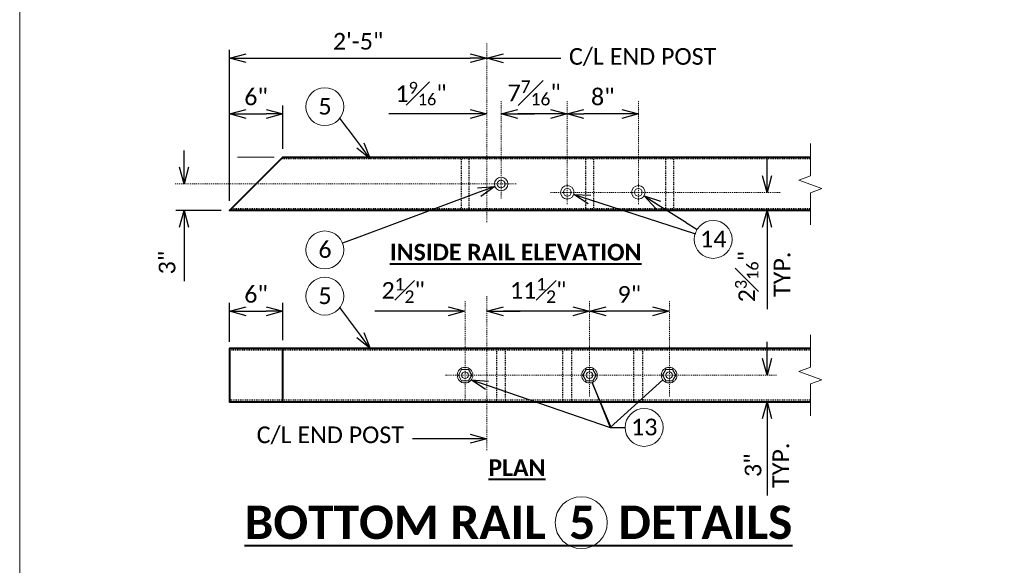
# Model space of a CAD drawing. Extents: x -1150 to 724, y -518 to -203.
# Tile 4 of 15: x -63 to 48, y -387 to -326. Entities that reach past the tile are written whole.
import ezdxf
from ezdxf import colors
from ezdxf.entities.mleader import LeaderData, LeaderLine
from ezdxf.enums import TextEntityAlignment as Align
from ezdxf.math import Vec2, Vec3

# ---------------------------------------------------------------- set-up
doc = ezdxf.new("R2010")
doc.units = 0
doc.header["$MEASUREMENT"] = 0
doc.linetypes.add('Wisdot2', pattern=[0.125, 0.0625, -0.0625])
doc.linetypes.add('Wisdot4', pattern=[0.28125, 0.125, -0.0625, 0.03125, -0.0625])
for name, color, linetype, lineweight in [('B_ANNO_BREAK', 7, 'Continuous', 18), ('B_ANNO_DIM', 7, 'Continuous', 18), ('B_ANNO_SYMB', 7, 'Continuous', 18), ('B_ANNO_TEXT', 7, 'Continuous', 18), ('B_ANNO_TEXT_TITLE', 7, 'Continuous', 40), ('B_CNTR', 1, 'Wisdot4', 18), ('B_DETAIL_HIDDEN', 7, 'Wisdot2', 25), ('B_DETAIL_OBJ', 7, 'Continuous', 40), ('B_STEEL', 92, 'Continuous', 18), ('B_STEEL_BOLT', 3, 'Continuous', 18)]:
    doc.layers.add(name, color=color, linetype=linetype, lineweight=lineweight)
doc.layers.add('B_ANNO_NOPLOT', color=47, linetype='Continuous', lineweight=18, plot=False)
doc.styles.add('Annotative', font='calibri.ttf', dxfattribs={"height": 0.0625})
doc.styles.get("Standard").update_dxf_attribs({"font": 'calibri.ttf'})
doc.styles.add('Subtitle', font='calibrib.ttf', dxfattribs={"height": 0.0625})
doc.styles.add('Title', font='calibrib.ttf', dxfattribs={"height": 0.125})
doc.dimstyles.new('Annotative', dxfattribs={"dimscale": 0, "dimtxt": 0.0625, "dimasz": 0.0625, "dimexe": 0.03125, "dimexo": 0.03125, "dimgap": 0.03125, "dimtad": 1, "dimdec": 3, "dimzin": 3, "dimdsep": 46, "dimlunit": 4, "dimtxsty": 'Standard', "dimblk": 'OPEN30', "dimcen": 0.03125, "dimaunit": 1, "dimadec": 0, "dimazin": 3, "dimtfac": 0.75, "dimtdec": 3, "dimtofl": 0, "dimtmove": 0, "dimatfit": 3, "dimldrblk": 'OPEN30', "dimfxl": 1, "dimtfill": 1, "dimfrac": 1, "dimtolj": 1, "dimtzin": 0, "dimarcsym": 0})

# ---------------------------------------------------------------- blocks, each defined once
blk = doc.blocks.new('AnonymousCell40')
at = {"layer": 'B_STEEL'}
for radius in [0.759, 0.438]:
    blk.add_circle((0, 0), radius, dxfattribs=at)
blk = doc.blocks.new('_Open30')
at = {"color": 0, "linetype": 'ByBlock', "lineweight": -2}
for p, q in [((-1, 0.268), (0, 0)), ((0, 0), (-1, -0.268)), ((0, 0), (-1, 0))]:
    blk.add_line(p, q, dxfattribs=at)
blk = doc.blocks.new('*D212')
at = {"layer": 'B_ANNO_DIM', "color": 0, "lineweight": -2, "transparency": 16777216}
for p, q in [((18.48, 175.75), (18.48, 177.63)), ((22.65, 170.88), (17.54, 170.88)), ((18.48, 169), (18.48, 162.94))]:
    blk.add_line(p, q, dxfattribs=at)
at = {"layer": 'Defpoints', "color": 0, "transparency": 16777216}
for p in [(18.48, 173.88), (18.48, 173.88), (23.58, 170.88)]:
    blk.add_point(p, dxfattribs=at)
at = {"layer": 'B_ANNO_DIM', "color": 0, "lineweight": -2, "transparency": 16777216, "xscale": 1.875, "yscale": 1.875, "zscale": 1.875}
for p, rotation in [((18.48, 173.88), 270), ((18.48, 170.88), 90)]:
    blk.add_blockref('_Open30', p, dxfattribs=dict(at, rotation=rotation))
at = {"layer": 'B_ANNO_DIM', "color": 0, "transparency": 16777216, "insert": (16.58, 165.04), "char_height": 1.875, "attachment_point": 5, "rotation": 90, "bg_fill": 3, "box_fill_scale": 1.25, "bg_fill_color": 256, "bg_fill_true_color": 13158600, "bg_fill_transparency": 0}
blk.add_mtext('\\A1;3"', dxfattribs=at)
blk = doc.blocks.new('*D189')
at = {"layer": 'B_ANNO_DIM', "color": 0, "lineweight": -2, "transparency": 16777216}
for p, q in [((25.46, 181.76), (27.71, 181.76)), ((29.58, 177.82), (29.58, 182.7))]:
    blk.add_line(p, q, dxfattribs=at)
at = {"layer": 'Defpoints', "color": 0, "transparency": 16777216}
for p in [(23.58, 181.76), (29.58, 181.76), (29.58, 176.88)]:
    blk.add_point(p, dxfattribs=at)
at = {"layer": 'B_ANNO_DIM', "color": 0, "lineweight": -2, "transparency": 16777216, "xscale": 1.875, "yscale": 1.875, "zscale": 1.875, "rotation": 180}
blk.add_blockref('_Open30', (23.58, 181.76), dxfattribs=at)
at = {"layer": 'B_ANNO_DIM', "color": 0, "lineweight": -2, "transparency": 16777216, "xscale": 1.875, "yscale": 1.875, "zscale": 1.875}
blk.add_blockref('_Open30', (29.58, 181.76), dxfattribs=at)
at = {"layer": 'B_ANNO_DIM', "color": 0, "transparency": 16777216, "insert": (26.58, 183.66), "char_height": 1.875, "attachment_point": 5, "bg_fill": 3, "box_fill_scale": 1.25, "bg_fill_color": 256, "bg_fill_true_color": 13158600, "bg_fill_transparency": 0}
blk.add_mtext('\\A1;6"', dxfattribs=at)
blk = doc.blocks.new('*D201')
at = {"layer": 'B_ANNO_DIM', "color": 0, "lineweight": -2, "transparency": 16777216}
for p, q in [((50.66, 181.76), (41.5, 181.76)), ((56.02, 181.76), (57.9, 181.76))]:
    blk.add_line(p, q, dxfattribs=at)
at = {"layer": 'Defpoints', "color": 0, "transparency": 16777216}
for p in [(52.54, 181.76), (52.54, 181.76), (54.15, 181.76)]:
    blk.add_point(p, dxfattribs=at)
at = {"layer": 'B_ANNO_DIM', "color": 0, "lineweight": -2, "transparency": 16777216, "xscale": 1.875, "yscale": 1.875, "zscale": 1.875}
blk.add_blockref('_Open30', (52.54, 181.76), dxfattribs=at)
at = {"layer": 'B_ANNO_DIM', "color": 0, "lineweight": -2, "transparency": 16777216, "xscale": 1.875, "yscale": 1.875, "zscale": 1.875, "rotation": 180}
blk.add_blockref('_Open30', (54.15, 181.76), dxfattribs=at)
at = {"layer": 'B_ANNO_DIM', "color": 0, "transparency": 16777216, "insert": (45.14, 184.04), "char_height": 1.875, "attachment_point": 5, "bg_fill": 3, "box_fill_scale": 1.25, "bg_fill_color": 256, "bg_fill_true_color": 13158600, "bg_fill_transparency": 0}
blk.add_mtext('\\A1;1{\\H0.7x;\\S9#16;}"', dxfattribs=at)
blk = doc.blocks.new('*D209')
at = {"layer": 'B_ANNO_DIM', "color": 0, "lineweight": -2, "transparency": 16777216}
for p, q in [((23.58, 172), (23.58, 188.95)), ((25.46, 188.02), (50.66, 188.02))]:
    blk.add_line(p, q, dxfattribs=at)
at = {"layer": 'Defpoints', "color": 0, "transparency": 16777216}
for p in [(52.54, 188.02), (52.54, 188.02), (23.58, 171.07)]:
    blk.add_point(p, dxfattribs=at)
at = {"layer": 'B_ANNO_DIM', "color": 0, "lineweight": -2, "transparency": 16777216, "xscale": 1.875, "yscale": 1.875, "zscale": 1.875, "rotation": 180}
blk.add_blockref('_Open30', (23.58, 188.02), dxfattribs=at)
at = {"layer": 'B_ANNO_DIM', "color": 0, "lineweight": -2, "transparency": 16777216, "xscale": 1.875, "yscale": 1.875, "zscale": 1.875}
blk.add_blockref('_Open30', (52.54, 188.02), dxfattribs=at)
at = {"layer": 'B_ANNO_DIM', "color": 0, "transparency": 16777216, "insert": (38.06, 189.91), "char_height": 1.875, "attachment_point": 5, "bg_fill": 3, "box_fill_scale": 1.25, "bg_fill_color": 256, "bg_fill_true_color": 13158600, "bg_fill_transparency": 0}
blk.add_mtext('\\A1;2\'-5"', dxfattribs=at)
blk = doc.blocks.new('*D193')
at = {"layer": 'B_ANNO_DIM', "color": 0, "lineweight": -2, "transparency": 16777216}
for p, q in [((23.58, 156.13), (23.58, 160.5)), ((25.46, 159.56), (27.71, 159.56)), ((29.58, 156.32), (29.58, 160.5))]:
    blk.add_line(p, q, dxfattribs=at)
at = {"layer": 'Defpoints', "color": 0, "transparency": 16777216}
for p in [(29.58, 159.56), (23.58, 155.2), (29.58, 155.38)]:
    blk.add_point(p, dxfattribs=at)
at = {"layer": 'B_ANNO_DIM', "color": 0, "lineweight": -2, "transparency": 16777216, "xscale": 1.875, "yscale": 1.875, "zscale": 1.875, "rotation": 180}
blk.add_blockref('_Open30', (23.58, 159.56), dxfattribs=at)
at = {"layer": 'B_ANNO_DIM', "color": 0, "lineweight": -2, "transparency": 16777216, "xscale": 1.875, "yscale": 1.875, "zscale": 1.875}
blk.add_blockref('_Open30', (29.58, 159.56), dxfattribs=at)
at = {"layer": 'B_ANNO_DIM', "color": 0, "transparency": 16777216, "insert": (26.58, 161.46), "char_height": 1.875, "attachment_point": 5, "bg_fill": 3, "box_fill_scale": 1.25, "bg_fill_color": 256, "bg_fill_true_color": 13158600, "bg_fill_transparency": 0}
blk.add_mtext('\\A1;6"', dxfattribs=at)
blk = doc.blocks.new('Nnumber in circle')
at = {"layer": 'B_ANNO_SYMB'}
blk.add_circle((0, 0), 2.13, dxfattribs=at)
at = {"layer": 'B_ANNO_TEXT', "style": 'Annotative'}
blk.add_attdef('#', text='', height=1.88, dxfattribs=at).set_placement((0.02, -0.89, -0.84), align=Align.CENTER)
blk = doc.blocks.new('*D297')
at = {"layer": 'B_ANNO_DIM', "color": 0, "lineweight": -2, "transparency": 16777216}
for p, q in [((84.05, 154.26), (84.05, 156.14)), ((84.05, 147.51), (84.05, 138.85))]:
    blk.add_line(p, q, dxfattribs=at)
at = {"layer": 'Defpoints', "color": 0, "transparency": 16777216}
for p in [(84.05, 152.39), (84.05, 152.39), (84.05, 149.39)]:
    blk.add_point(p, dxfattribs=at)
at = {"layer": 'B_ANNO_DIM', "color": 0, "lineweight": -2, "transparency": 16777216, "xscale": 1.875, "yscale": 1.875, "zscale": 1.875}
for p, rotation in [((84.05, 152.39), 270), ((84.05, 149.39), 90)]:
    blk.add_blockref('_Open30', p, dxfattribs=dict(at, rotation=rotation))
at = {"layer": 'B_ANNO_DIM', "color": 0, "transparency": 16777216, "insert": (84.05, 142.25), "char_height": 1.875, "attachment_point": 5, "rotation": 90}
blk.add_mtext('\\A1;3"\\PTYP.', dxfattribs=at)
blk = doc.blocks.new('*D298')
at = {"layer": 'B_ANNO_DIM', "color": 0, "lineweight": -2, "transparency": 16777216}
blk.add_line((71.17, 159.56), (65.96, 159.56), dxfattribs=at)
at = {"layer": 'Defpoints', "color": 0, "transparency": 16777216}
for p in [(64.08, 159.56), (64.08, 159.56), (73.04, 159.56)]:
    blk.add_point(p, dxfattribs=at)
at = {"layer": 'B_ANNO_DIM', "color": 0, "lineweight": -2, "transparency": 16777216, "xscale": 1.875, "yscale": 1.875, "zscale": 1.875, "rotation": 180}
blk.add_blockref('_Open30', (64.08, 159.56), dxfattribs=at)
at = {"layer": 'B_ANNO_DIM', "color": 0, "lineweight": -2, "transparency": 16777216, "xscale": 1.875, "yscale": 1.875, "zscale": 1.875}
blk.add_blockref('_Open30', (73.04, 159.56), dxfattribs=at)
at = {"layer": 'B_ANNO_DIM', "color": 0, "transparency": 16777216, "insert": (68.56, 161.46), "char_height": 1.875, "attachment_point": 5, "bg_fill": 3, "box_fill_scale": 1.25, "bg_fill_color": 256, "bg_fill_true_color": 13158600, "bg_fill_transparency": 0}
blk.add_mtext('\\A1;9"', dxfattribs=at)
blk = doc.blocks.new('*D283')
at = {"layer": 'B_ANNO_DIM', "color": 0, "lineweight": -2, "transparency": 16777216}
blk.add_line((62.21, 159.56), (54.41, 159.56), dxfattribs=at)
at = {"layer": 'Defpoints', "color": 0, "transparency": 16777216}
for p in [(52.54, 159.56), (52.54, 159.56), (64.08, 159.56)]:
    blk.add_point(p, dxfattribs=at)
at = {"layer": 'B_ANNO_DIM', "color": 0, "lineweight": -2, "transparency": 16777216, "xscale": 1.875, "yscale": 1.875, "zscale": 1.875, "rotation": 180}
blk.add_blockref('_Open30', (52.54, 159.56), dxfattribs=at)
at = {"layer": 'B_ANNO_DIM', "color": 0, "lineweight": -2, "transparency": 16777216, "xscale": 1.875, "yscale": 1.875, "zscale": 1.875}
blk.add_blockref('_Open30', (64.08, 159.56), dxfattribs=at)
at = {"layer": 'B_ANNO_DIM', "color": 0, "transparency": 16777216, "insert": (58.31, 161.91), "char_height": 1.875, "attachment_point": 5, "bg_fill": 3, "box_fill_scale": 1.25, "bg_fill_color": 256, "bg_fill_true_color": 13158600, "bg_fill_transparency": 0}
blk.add_mtext('\\A1;11{\\H0.75x;\\S1#2;}"', dxfattribs=at)
blk = doc.blocks.new('*D284')
at = {"layer": 'B_ANNO_DIM', "color": 0, "lineweight": -2, "transparency": 16777216}
for p, q in [((48.21, 159.56), (39.93, 159.56)), ((54.41, 159.56), (56.29, 159.56))]:
    blk.add_line(p, q, dxfattribs=at)
at = {"layer": 'Defpoints', "color": 0, "transparency": 16777216}
for p in [(50.08, 159.56), (50.08, 159.56), (52.54, 159.56)]:
    blk.add_point(p, dxfattribs=at)
at = {"layer": 'B_ANNO_DIM', "color": 0, "lineweight": -2, "transparency": 16777216, "xscale": 1.875, "yscale": 1.875, "zscale": 1.875}
blk.add_blockref('_Open30', (50.08, 159.56), dxfattribs=at)
at = {"layer": 'B_ANNO_DIM', "color": 0, "lineweight": -2, "transparency": 16777216, "xscale": 1.875, "yscale": 1.875, "zscale": 1.875, "rotation": 180}
blk.add_blockref('_Open30', (52.54, 159.56), dxfattribs=at)
at = {"layer": 'B_ANNO_DIM', "color": 0, "transparency": 16777216, "insert": (43.13, 161.91), "char_height": 1.875, "attachment_point": 5, "bg_fill": 3, "box_fill_scale": 1.25, "bg_fill_color": 256, "bg_fill_true_color": 13158600, "bg_fill_transparency": 0}
blk.add_mtext('\\A1;2{\\H0.75x;\\S1#2;}"', dxfattribs=at)
blk = doc.blocks.new('AnonymousCell61')
at = {"layer": 'B_STEEL_BOLT', "flags": 128}
blk.add_lwpolyline([(-0.75, 0), (-0.38, 0.65), (0.38, 0.65), (0.75, 0), (0.38, -0.65), (-0.38, -0.65), (-0.75, 0)], dxfattribs=at)
at = {"layer": 'B_STEEL_BOLT'}
for radius in [0.879, 0.375]:
    blk.add_circle((0, 0), radius, dxfattribs=at)
blk = doc.blocks.new('*D291')
at = {"layer": 'B_ANNO_DIM', "color": 0, "lineweight": -2, "transparency": 16777216}
blk.add_line((59.71, 181.76), (56.02, 181.76), dxfattribs=at)
at = {"layer": 'B_ANNO_DIM', "color": 0, "lineweight": -2, "transparency": 16777216, "xscale": 1.875, "yscale": 1.875, "zscale": 1.875, "rotation": 180}
blk.add_blockref('_Open30', (54.15, 181.76), dxfattribs=at)
at = {"layer": 'B_ANNO_DIM', "color": 0, "lineweight": -2, "transparency": 16777216, "xscale": 1.875, "yscale": 1.875, "zscale": 1.875}
blk.add_blockref('_Open30', (61.58, 181.76), dxfattribs=at)
at = {"layer": 'B_ANNO_DIM', "color": 0, "transparency": 16777216, "insert": (57.86, 184.12), "char_height": 1.875, "attachment_point": 5, "bg_fill": 3, "box_fill_scale": 1.25, "bg_fill_color": 256, "bg_fill_true_color": 13158600, "bg_fill_transparency": 0}
blk.add_mtext('\\A1;7{\\H0.75x;\\S7#16;}"', dxfattribs=at)
at = {"layer": 'Defpoints', "color": 0, "transparency": 16777216}
for p in [(54.15, 181.76), (54.15, 181.76), (61.58, 181.76)]:
    blk.add_point(p, dxfattribs=at)
blk = doc.blocks.new('*D305')
at = {"layer": 'B_ANNO_DIM', "color": 0, "lineweight": -2, "transparency": 16777216}
blk.add_line((67.71, 181.76), (63.46, 181.76), dxfattribs=at)
at = {"layer": 'Defpoints', "color": 0, "transparency": 16777216}
for p in [(61.58, 181.76), (61.58, 181.76), (69.58, 181.76)]:
    blk.add_point(p, dxfattribs=at)
at = {"layer": 'B_ANNO_DIM', "color": 0, "lineweight": -2, "transparency": 16777216, "xscale": 1.875, "yscale": 1.875, "zscale": 1.875, "rotation": 180}
blk.add_blockref('_Open30', (61.58, 181.76), dxfattribs=at)
at = {"layer": 'B_ANNO_DIM', "color": 0, "lineweight": -2, "transparency": 16777216, "xscale": 1.875, "yscale": 1.875, "zscale": 1.875}
blk.add_blockref('_Open30', (69.58, 181.76), dxfattribs=at)
at = {"layer": 'B_ANNO_DIM', "color": 0, "transparency": 16777216, "insert": (65.58, 183.66), "char_height": 1.875, "attachment_point": 5, "bg_fill": 3, "box_fill_scale": 1.25, "bg_fill_color": 256, "bg_fill_true_color": 13158600, "bg_fill_transparency": 0}
blk.add_mtext('\\A1;8"', dxfattribs=at)
blk = doc.blocks.new('*D300')
at = {"layer": 'B_ANNO_DIM', "color": 0, "lineweight": -2, "transparency": 16777216}
for p, q in [((84.05, 174.81), (84.05, 176.68)), ((84.05, 169), (84.05, 159.79))]:
    blk.add_line(p, q, dxfattribs=at)
at = {"layer": 'Defpoints', "color": 0, "transparency": 16777216}
for p in [(84.05, 172.93), (84.05, 170.88), (84.05, 170.88)]:
    blk.add_point(p, dxfattribs=at)
at = {"layer": 'B_ANNO_DIM', "color": 0, "lineweight": -2, "transparency": 16777216, "xscale": 1.875, "yscale": 1.875, "zscale": 1.875}
for p, rotation in [((84.05, 172.93), 270), ((84.05, 170.88), 90)]:
    blk.add_blockref('_Open30', p, dxfattribs=dict(at, rotation=rotation))
at = {"layer": 'B_ANNO_DIM', "color": 0, "transparency": 16777216, "insert": (81.77, 163.46), "char_height": 1.875, "attachment_point": 5, "rotation": 90, "bg_fill": 3, "box_fill_scale": 1.25, "bg_fill_color": 256, "bg_fill_true_color": 13158600, "bg_fill_transparency": 0}
blk.add_mtext('\\A1;2{\\H0.7x;\\S3#16;}"', dxfattribs=at)
blk = doc.blocks.new('*U104')
at = {"layer": 'B_ANNO_NOPLOT', "flags": 128}
blk.add_lwpolyline([(0, 0), (0, 315), (404.91, 315), (404.91, 298.57), (472.5, 298.57), (472.5, 50.62), (395.71, 50.62), (395.71, 0)], close=True, dxfattribs=at)
at = {"layer": 'B_ANNO_TEXT', "style": 'Annotative'}
blk.add_attdef('SHT#', (411.46, 162.66), '', height=1.88, dxfattribs=at)
blk = doc.blocks.new('*U188')
at = {"layer": 'B_ANNO_BREAK', "flags": 128}
for points in [[(88.92455, 169.29249), (88.92455, 172.89989), (90.21324, 173.36893), (87.63587, 174.30702), (88.92455, 174.77606), (88.92455, 178.42498)], [(88.92455, 147.7974), (88.92455, 151.40479), (90.21324, 151.87383), (87.63587, 152.81192), (88.92455, 153.28096), (88.92455, 156.92988)]]:
    blk.add_lwpolyline(points, dxfattribs=at)
at = {"layer": 'B_ANNO_NOPLOT', "flags": 128}
blk.add_lwpolyline([(0, 0), (0, 315), (404.90958, 315), (404.90958, 298.56895), (472.5, 298.56895), (472.5, 50.62451), (395.71344, 50.62451), (395.71344, 0)], close=True, dxfattribs=at)
at = {"layer": 'B_ANNO_SYMB'}
blk.add_circle((63.15377, 135.79884), 2.92126, dxfattribs=at)
at = {"layer": 'B_CNTR'}
for p, q in [((52.53874, 189.66543), (52.53874, 169.52817)), ((54.14595, 172.24579), (54.14595, 183.17181)), ((55.84381, 173.87766), (17.42183, 173.87766)), ((52.53874, 143.93604), (52.53874, 161.35272))]:
    blk.add_line(p, q, dxfattribs=at)
at = {"layer": 'B_DETAIL_HIDDEN', "ltscale": 0.75}
for p, q in [((88.85553, 176.69016), (29.39595, 176.69016)), ((88.92455, 155.19506), (23.58345, 155.19506)), ((53.6441, 149.38256), (53.6441, 155.38256)), ((54.6441, 149.38256), (54.6441, 155.38256)), ((88.85553, 149.57006), (23.58345, 149.57006))]:
    blk.add_line(p, q, dxfattribs=at)
at = {"layer": 'B_DETAIL_HIDDEN', "ltscale": 0.75, "flags": 128}
blk.add_lwpolyline([(88.85553, 171.06516), (23.77095, 171.06516)], dxfattribs=at)
at = {"layer": 'B_DETAIL_OBJ'}
blk.add_line((29.58345, 149.38256), (29.58345, 155.38256), dxfattribs=at)
at = {"layer": 'B_DETAIL_OBJ', "flags": 128}
blk.add_lwpolyline([(88.92455, 155.38256), (23.58345, 155.38256), (23.58345, 149.38256), (88.92455, 149.38256)], dxfattribs=at)
blk.add_blockref('AnonymousCell40', (54.14592, 173.87796))
for p, values in [((34.31217, 166.46304), {'#': '6'}), ((34.31217, 161.26016), {'#': '5'})]:
    blk.add_blockref('Nnumber in circle', p).add_auto_attribs(values)
at = {"layer": 'B_ANNO_TEXT_TITLE', "attachment_point": 1}
for s, insert, char_height, width, style in [('{\\LINSIDE RAIL ELEVATION}', (41.62932, 167.15136), 1.875, 60.1226988, 'Subtitle'), ('{\\LPLAN}', (52.71598, 142.92777), 1.875, 60.1226988, 'Subtitle'), ('\\pxqc,t5;{\\LBOTTOM RAIL  5  DETAILS}', (13.41722, 137.7117), 3.75, 85.3458693, 'Title')]:
    blk.add_mtext(s, dxfattribs=dict(at, insert=insert, char_height=char_height, width=width, style=style))
at = {"layer": 'B_ANNO_DIM'}
ml = blk.add_multileader_mtext('Standard', dxfattribs=at)
ml.set_content('', color=256)
ml.set_leader_properties()
ml.set_arrow_properties(name='OPEN30')
ml.build(insert=Vec2(0, 0))
ml.multileader.update_dxf_attribs({"text_right_attachment_type": 3, "dogleg_length": 0.0625, "arrow_head_size": 1.875, "scale": 30})
ctx = ml.context
ctx.base_point, ctx.scale, ctx.char_height, ctx.arrow_head_size, ctx.landing_gap_size, ctx.plane_origin, ctx.plane_x_axis, ctx.plane_y_axis = Vec3(34.89415, 182.79502), 30, 1.875, 1.875, 0.9375, Vec3(39.27074, 176.90276), Vec3(0.596278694, -0.802777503), Vec3(0.802777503, 0.596278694)
ctx.right_attachment = 3
notes = []
notes.append((ctx, [(0, (1, 1, 0), (36.91112, 180.07954), (-0.596278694, 0.802777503), 1.5076, [(0, [(39.42865, 176.69016), (36.97815, 179.98931), (36.93346, 180.04946)], 0, [])])]))
ctx.mtext.insert, ctx.mtext.text_direction, ctx.mtext.rotation, ctx.mtext.flow_direction = Vec3(36.20577, 182.60143), Vec3(0.596278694, -0.802777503), 5.351246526, 5
ml = blk.add_multileader_mtext('Standard', dxfattribs=at)
ml.set_content('', color=256)
ml.set_leader_properties()
ml.set_arrow_properties(name='OPEN30')
ml.build(insert=Vec2(0, 0))
ml.multileader.update_dxf_attribs({"text_right_attachment_type": 3, "dogleg_length": 0.0625, "arrow_head_size": 1.875, "scale": 30})
ctx = ml.context
ctx.base_point, ctx.scale, ctx.char_height, ctx.arrow_head_size, ctx.landing_gap_size, ctx.plane_origin, ctx.plane_x_axis, ctx.plane_y_axis = Vec3(34.548, 166.55121), 30, 1.875, 1.875, 0.9375, Vec3(41.44424, 169.12928), Vec3(0.936686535, 0.350169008), Vec3(-0.350169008, 0.936686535)
ctx.right_attachment = 3
notes.append((ctx, [(0, (1, 1, 0), (37.73755, 167.74358), (-0.936686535, -0.350169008), 1.53014, [(0, [(53.43512, 173.61193), (37.84283, 167.78294), (37.77264, 167.7567)], 0, [])])]))
ctx.mtext.insert, ctx.mtext.text_direction, ctx.mtext.rotation, ctx.mtext.flow_direction = Vec3(35.09786, 167.75763), Vec3(0.936686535, 0.350169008), 0.35775153, 5
ml = blk.add_multileader_mtext('Standard', dxfattribs=at)
ml.set_content('', color=256)
ml.set_leader_properties()
ml.set_arrow_properties(name='OPEN30')
ml.build(insert=Vec2(0, 0))
ml.multileader.update_dxf_attribs({"text_right_attachment_type": 3, "dogleg_length": 0.0625, "arrow_head_size": 1.875, "scale": 30})
ctx = ml.context
ctx.base_point, ctx.scale, ctx.char_height, ctx.arrow_head_size, ctx.landing_gap_size, ctx.plane_origin, ctx.plane_x_axis, ctx.plane_y_axis = Vec3(34.89415, 161.48742), 30, 1.875, 1.875, 0.9375, Vec3(39.27074, 155.59516), Vec3(0.596278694, -0.802777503), Vec3(0.802777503, 0.596278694)
ctx.right_attachment = 3
notes.append((ctx, [(0, (1, 1, 0), (36.91112, 158.77194), (-0.596278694, 0.802777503), 1.5076, [(0, [(39.42865, 155.38256), (36.97815, 158.68171), (36.93346, 158.74187)], 0, [])])]))
ctx.mtext.insert, ctx.mtext.text_direction, ctx.mtext.rotation, ctx.mtext.flow_direction = Vec3(36.20577, 161.29383), Vec3(0.596278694, -0.802777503), 5.351246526, 5
ml = blk.add_multileader_mtext('Standard', dxfattribs=at)
ml.set_content('C/L END POST', color=256)
ml.set_leader_properties()
ml.set_arrow_properties(name='OPEN30')
ml.build(insert=Vec2(0, 0))
ml.multileader.update_dxf_attribs({"text_right_attachment_type": 3, "dogleg_length": 0.0625, "arrow_head_size": 1.875, "scale": 30})
ctx = ml.context
ctx.base_point, ctx.scale, ctx.char_height, ctx.arrow_head_size, ctx.landing_gap_size, ctx.plane_origin = Vec3(25.71474, 145.47151), 30, 1.875, 1.875, 0.9375, Vec3(52.53874, 145.23286)
ctx.right_attachment = 3
notes.append((ctx, [(0, (1, 1, 0), (46.04118, 145.22631), (-1, 0), 1.875, [(0, [(52.53874, 145.23286), (47.21502, 145.22631), (46.55767, 145.22631)], 0, [])])]))
ctx.mtext.insert, ctx.mtext.flow_direction = Vec3(26.65224, 146.61165), 5
for ctx, leaders in notes:
    for number, flags, end, landing, length, lines in leaders:
        leader = LeaderData()
        leader.index, (leader.has_last_leader_line, leader.has_dogleg_vector, leader.attachment_direction) = number, flags
        leader.last_leader_point, leader.dogleg_vector, leader.dogleg_length = Vec3(end), Vec3(landing), length
        for number, points, colour, breaks in lines:
            line = LeaderLine()
            line.index, line.vertices, line.color, line.breaks = number, Vec3.list(points), colors.encode_raw_color(colour), breaks
            leader.lines.append(line)
        ctx.leaders.append(leader)
dim = blk.add_linear_dim(base=(52.53874, 181.76013), p1=(54.14595, 181.76013), p2=(52.53874, 181.76013), text='1{\\H0.7x;\\S9#16;}"', dimstyle='Annotative', override={"dimdec": 4}, dxfattribs=at)
dim.commit()
dim.dimension.update_dxf_attribs({"geometry": '*D201', "text_midpoint": (45.14393, 184.04194)})
dim = blk.add_linear_dim(base=(18.47753, 173.87766), p1=(23.58345, 170.87766), p2=(18.47753, 173.87766), angle=90, dimstyle='Annotative', dxfattribs=at)
dim.commit()
dim.dimension.update_dxf_attribs({"geometry": '*D212', "text_midpoint": (18.47753, 165.03559), "dimtype": 160})
for base, p1, p2, picture, middle in [((29.58345, 181.76013), (23.58345, 181.76013), (29.58345, 176.87766), '*D189', (26.58345, 183.65749)), ((29.58345, 159.55868), (23.58345, 155.19506), (29.58345, 155.38256), '*D193', (26.58345, 161.45604))]:
    dim = blk.add_linear_dim(base=base, p1=p1, p2=p2, dimstyle='Annotative', dxfattribs=at)
    dim.commit()
    dim.dimension.update_dxf_attribs({"geometry": picture, "text_midpoint": middle})
dim = blk.add_linear_dim(base=(52.53874, 188.01592), p1=(23.58345, 171.06516), p2=(52.53874, 188.01592), dimstyle='Annotative', dxfattribs=at)
dim.commit()
dim.dimension.update_dxf_attribs({"geometry": '*D209', "text_midpoint": (38.06109, 189.914)})
blk.add_line((28.60516, 176.87766), (24.47575, 176.87766), dxfattribs=at)
at = {"layer": 'B_DETAIL_OBJ', "flags": 128}
blk.add_lwpolyline([(88.85553, 170.87766), (23.58345, 170.87766), (29.58345, 176.87766), (88.85553, 176.87766)], dxfattribs=at)
blk.add_blockref('Nnumber in circle', (34.31217, 182.56776)).add_auto_attribs({'#': '5'})
at = {"layer": 'B_ANNO_DIM'}
ml = blk.add_multileader_mtext('Standard', dxfattribs=at)
ml.set_content('{\\C256;C/L END POST}', color=256)
ml.set_leader_properties()
ml.set_arrow_properties(name='OPEN30')
ml.build(insert=Vec2(0, 0))
ml.multileader.update_dxf_attribs({"text_right_attachment_type": 3, "dogleg_length": 0.0625, "arrow_head_size": 1.875, "scale": 30})
ctx = ml.context
ctx.base_point, ctx.scale, ctx.char_height, ctx.arrow_head_size, ctx.landing_gap_size, ctx.plane_origin = Vec3(60.84076, 188.01592), 30, 1.875, 1.875, 0.9375, Vec3(52.53874, 188.01592)
ctx.right_attachment = 3
notes = []
notes.append((ctx, [(0, (1, 1, 0), (58.96576, 188.01592), (1, 0), 1.875, [(0, [(52.53874, 188.01592), (57.70165, 188.01592), (58.40394, 188.01592)], 0, [])])]))
ctx.mtext.insert, ctx.mtext.flow_direction = Vec3(61.77826, 189.15607), 5
for ctx, leaders in notes:
    for number, flags, end, landing, length, lines in leaders:
        leader = LeaderData()
        leader.index, (leader.has_last_leader_line, leader.has_dogleg_vector, leader.attachment_direction) = number, flags
        leader.last_leader_point, leader.dogleg_vector, leader.dogleg_length = Vec3(end), Vec3(landing), length
        for number, points, colour, breaks in lines:
            line = LeaderLine()
            line.index, line.vertices, line.color, line.breaks = number, Vec3.list(points), colors.encode_raw_color(colour), breaks
            leader.lines.append(line)
        ctx.leaders.append(leader)
blk = doc.blocks.new('*U275')
at = {"layer": 'B_ANNO_NOPLOT', "flags": 128}
blk.add_lwpolyline([(0, 0), (0, 315), (404.90958, 315), (404.90958, 298.56895), (472.5, 298.56895), (472.5, 50.62451), (395.71344, 50.62451), (395.71344, 0)], close=True, dxfattribs=at)
at = {"layer": 'B_CNTR'}
for p, q in [((61.58244, 171.59496), (61.58244, 183.17181)), ((69.58244, 171.59496), (69.58244, 183.17181)), ((59.69602, 172.93472), (85.52927, 172.93472)), ((50.08244, 149.57006), (50.08244, 160.69025)), ((64.08244, 149.98529), (64.08244, 160.69025)), ((73.08244, 149.98529), (73.08244, 160.69025)), ((47.89788, 152.38256), (85.16481, 152.38897))]:
    blk.add_line(p, q, dxfattribs=at)
at = {"layer": 'B_DETAIL_HIDDEN', "ltscale": 0.75}
for p, q in [((49.64494, 176.87766), (49.64494, 170.87766)), ((50.51994, 176.87766), (50.51994, 170.87766)), ((63.64494, 176.87766), (63.64494, 170.87766)), ((64.51994, 176.87766), (64.51994, 170.87766)), ((72.64494, 176.87766), (72.64494, 170.87766)), ((73.51994, 176.87766), (73.51994, 170.87766)), ((61.08429, 149.38256), (61.08429, 155.38256)), ((62.08429, 149.38256), (62.08429, 155.38256)), ((69.08429, 149.38256), (69.08429, 155.38256)), ((70.08429, 149.38256), (70.08429, 155.38256))]:
    blk.add_line(p, q, dxfattribs=at)
for name, p in [('AnonymousCell40', (61.58241, 172.93502)), ('AnonymousCell40', (69.58241, 172.93502)), ('AnonymousCell61', (50.08249, 152.38274)), ('AnonymousCell61', (64.08249, 152.38274)), ('AnonymousCell61', (73.04011, 152.38274))]:
    blk.add_blockref(name, p)
blk.add_blockref('Nnumber in circle', (70.22522, 146.50459)).add_auto_attribs({'#': '13'})
at = {"layer": 'B_ANNO_DIM'}
dim = blk.add_linear_dim(base=(84.05498, 152.38897), p1=(84.05498, 149.38897), p2=(84.05498, 152.38897), angle=90, text='<>\\XTYP.', dimstyle='Annotative', override={"dimtfill": 0}, dxfattribs=at)
dim.commit()
dim.dimension.update_dxf_attribs({"geometry": '*D297', "text_midpoint": (84.05498, 142.24594), "dimtype": 160})
ml = blk.add_multileader_mtext('Standard', dxfattribs=at)
ml.set_content('\\A1;{\\H0.7x;\\S1#4;}" X 5{\\H0.7x;\\S1#2;}" X 1\'-0{\\H0.7x;\\S3#4;}"\\PCOVER PLATE', color=256)
ml.set_leader_properties()
ml.set_arrow_properties(name='OPEN30')
ml.build(insert=Vec2(0, 0))
ml.multileader.update_dxf_attribs({"text_right_attachment_type": 3, "dogleg_length": 0.0625, "arrow_head_size": 1.875, "scale": 30})
ctx = ml.context
ctx.base_point, ctx.scale, ctx.char_height, ctx.arrow_head_size, ctx.landing_gap_size, ctx.plane_origin = Vec3(78.93744, 211.29896), 30, 1.875, 1.875, 0.9375, Vec3(72.02725, 216.31437)
ctx.right_attachment = 3
notes = []
notes.append((ctx, [(0, (1, 1, 0), (77.06244, 211.29896), (1, 0), 1.875, [(0, [(72.02725, 216.31437), (76.18524, 211.29896), (76.53089, 211.29896)], 0, [])])]))
ctx.mtext.insert, ctx.mtext.flow_direction = Vec3(79.87494, 212.25017), 5
ml = blk.add_multileader_mtext('Standard', dxfattribs=at)
ml.set_content('', color=256)
ml.set_leader_properties()
ml.set_arrow_properties(name='OPEN30')
ml.build(insert=Vec2(0, 0))
ml.multileader.update_dxf_attribs({"text_right_attachment_type": 3, "dogleg_length": 0.0625, "arrow_head_size": 1.875, "scale": 30})
ctx = ml.context
ctx.base_point, ctx.scale, ctx.char_height, ctx.arrow_head_size, ctx.landing_gap_size, ctx.plane_origin, ctx.plane_x_axis, ctx.plane_y_axis = Vec3(77.7779, 167.701), 30, 1.875, 1.875, 0.9375, Vec3(70.75042, 169.98267), Vec3(-0.951124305, 0.308808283), Vec3(-0.308808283, -0.951124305)
ctx.right_attachment = 3
notes.append((ctx, [(0, (1, 1, 0), (74.51425, 168.76064), (0.951124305, -0.308808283), 1.55636, [(0, [(62.30468, 172.70179), (74.40734, 168.79535), (74.47861, 168.77221)], 0, [])])]))
ctx.mtext.insert, ctx.mtext.text_direction, ctx.mtext.rotation, ctx.mtext.flow_direction = Vec3(76.59671, 167.09883), Vec3(-0.951124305, 0.308808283), 2.827652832, 5
ml = blk.add_multileader_mtext('Standard', dxfattribs=at)
ml.set_content('', color=256)
ml.set_leader_properties()
ml.set_arrow_properties(name='OPEN30')
ml.build(insert=Vec2(0, 0))
ml.multileader.update_dxf_attribs({"text_right_attachment_type": 3, "dogleg_length": 0.0625, "arrow_head_size": 1.875, "scale": 30})
ctx = ml.context
ctx.base_point, ctx.scale, ctx.char_height, ctx.arrow_head_size, ctx.landing_gap_size, ctx.plane_origin, ctx.plane_x_axis, ctx.plane_y_axis = Vec3(77.77019, 167.76925), 30, 1.875, 1.875, 0.9375, Vec3(71.55054, 171.70007), Vec3(-0.845327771, 0.534248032), Vec3(-0.534248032, -0.845327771)
ctx.right_attachment = 3
notes.append((ctx, [(0, (1, 1, 0), (74.89571, 169.58592), (0.845327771, -0.534248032), 1.52543, [(0, [(70.22389, 172.52921), (74.80069, 169.64598), (74.86404, 169.60594)], 0, [])])]))
ctx.mtext.insert, ctx.mtext.text_direction, ctx.mtext.rotation, ctx.mtext.flow_direction = Vec3(76.47684, 167.47761), Vec3(-0.845327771, 0.534248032), 2.577974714, 5
ml = blk.add_multileader_mtext('Standard', dxfattribs=at)
ml.set_content('', color=256)
ml.set_leader_properties()
ml.set_arrow_properties(name='OPEN30')
ml.build(insert=Vec2(0, 0))
ml.multileader.update_dxf_attribs({"text_right_attachment_type": 3, "dogleg_length": 0.0625, "arrow_head_size": 1.875, "scale": 30})
ctx = ml.context
ctx.base_point, ctx.scale, ctx.char_height, ctx.arrow_head_size, ctx.landing_gap_size, ctx.plane_origin = Vec3(68.09845, 146.50459), 30, 1.875, 1.875, 0.9375, Vec3(65.15701, 141.35367)
ctx.right_attachment = 3
notes.append((ctx, [(0, (1, 1, 0), (66.56831, 146.50459), (1, 0), 1.53014, [(2, [(50.78273, 151.85219), (66.40859, 146.50459), (66.50135, 146.50459), (64.40082, 151.56395), (66.40859, 146.50459), (72.32367, 151.87414), (66.40859, 146.50459)], 0, [])])]))
ctx.mtext.insert, ctx.mtext.flow_direction = Vec3(69.03595, 147.44209), 5
for ctx, leaders in notes:
    for number, flags, end, landing, length, lines in leaders:
        leader = LeaderData()
        leader.index, (leader.has_last_leader_line, leader.has_dogleg_vector, leader.attachment_direction) = number, flags
        leader.last_leader_point, leader.dogleg_vector, leader.dogleg_length = Vec3(end), Vec3(landing), length
        for number, points, colour, breaks in lines:
            line = LeaderLine()
            line.index, line.vertices, line.color, line.breaks = number, Vec3.list(points), colors.encode_raw_color(colour), breaks
            leader.lines.append(line)
        ctx.leaders.append(leader)
dim = blk.add_linear_dim(base=(54.14595, 181.76013), p1=(61.58244, 181.76013), p2=(54.14595, 181.76013), dimstyle='Annotative', override={"dimdec": 4}, dxfattribs=at)
dim.commit()
dim.dimension.update_dxf_attribs({"geometry": '*D291', "text_midpoint": (57.8642, 181.76013), "dimtype": 160})
dim = blk.add_linear_dim(base=(84.05498, 170.87766), p1=(84.05498, 172.93472), p2=(84.05498, 170.87766), angle=90, text='2{\\H0.7x;\\S3#16;}"', dimstyle='Annotative', dxfattribs=at)
dim.commit()
dim.dimension.update_dxf_attribs({"geometry": '*D300', "text_midpoint": (84.05498, 163.46028), "dimtype": 160})
dim = blk.add_linear_dim(base=(64.08244, 159.55868), p1=(73.04007, 159.55868), p2=(64.08244, 159.55868), dimstyle='Annotative', dxfattribs=at)
dim.commit()
dim.dimension.update_dxf_attribs({"geometry": '*D298', "text_midpoint": (68.56125, 161.45676)})
blk.add_blockref('Nnumber in circle', (77.98866, 167.64371)).add_auto_attribs({'#': '14'})
at = {"layer": 'B_ANNO_TEXT', "insert": (84.79431, 161.17429), "char_height": 1.875, "width": 17.1540847, "attachment_point": 1, "rotation": 90, "style": 'Annotative'}
blk.add_mtext('\\A1;TYP.', dxfattribs=at)
at = {"layer": 'B_ANNO_DIM'}
for base, p1, p2, picture, middle in [((61.58244, 181.76013), (69.58244, 181.76013), (61.58244, 181.76013), '*D305', (65.58244, 183.65821)), ((52.53773, 159.55868), (64.08244, 159.55868), (52.53773, 159.55868), '*D283', (58.31009, 161.91109))]:
    dim = blk.add_linear_dim(base=base, p1=p1, p2=p2, dimstyle='Annotative', dxfattribs=at)
    dim.commit()
    dim.dimension.update_dxf_attribs({"geometry": picture, "text_midpoint": middle})
dim = blk.add_linear_dim(base=(50.08244, 159.55868), p1=(52.53773, 159.55868), p2=(50.08244, 159.55868), dimstyle='Annotative', dxfattribs=at)
dim.commit()
dim.dimension.update_dxf_attribs({"geometry": '*D284', "text_midpoint": (43.13016, 161.91109)})

msp = doc.modelspace()

# ---------------------------------------------------------------- block references
msp.add_blockref('*U188', (-62.95, -518.34))

# ---------------------------------------------------------------- next in the draw order: block references
msp.add_blockref('*U275', (-62.95, -518.34))

# ---------------------------------------------------------------- next in the draw order: block references
msp.add_blockref('*U104', (-62.95, -518.34))

doc.saveas('drawing.dxf')
